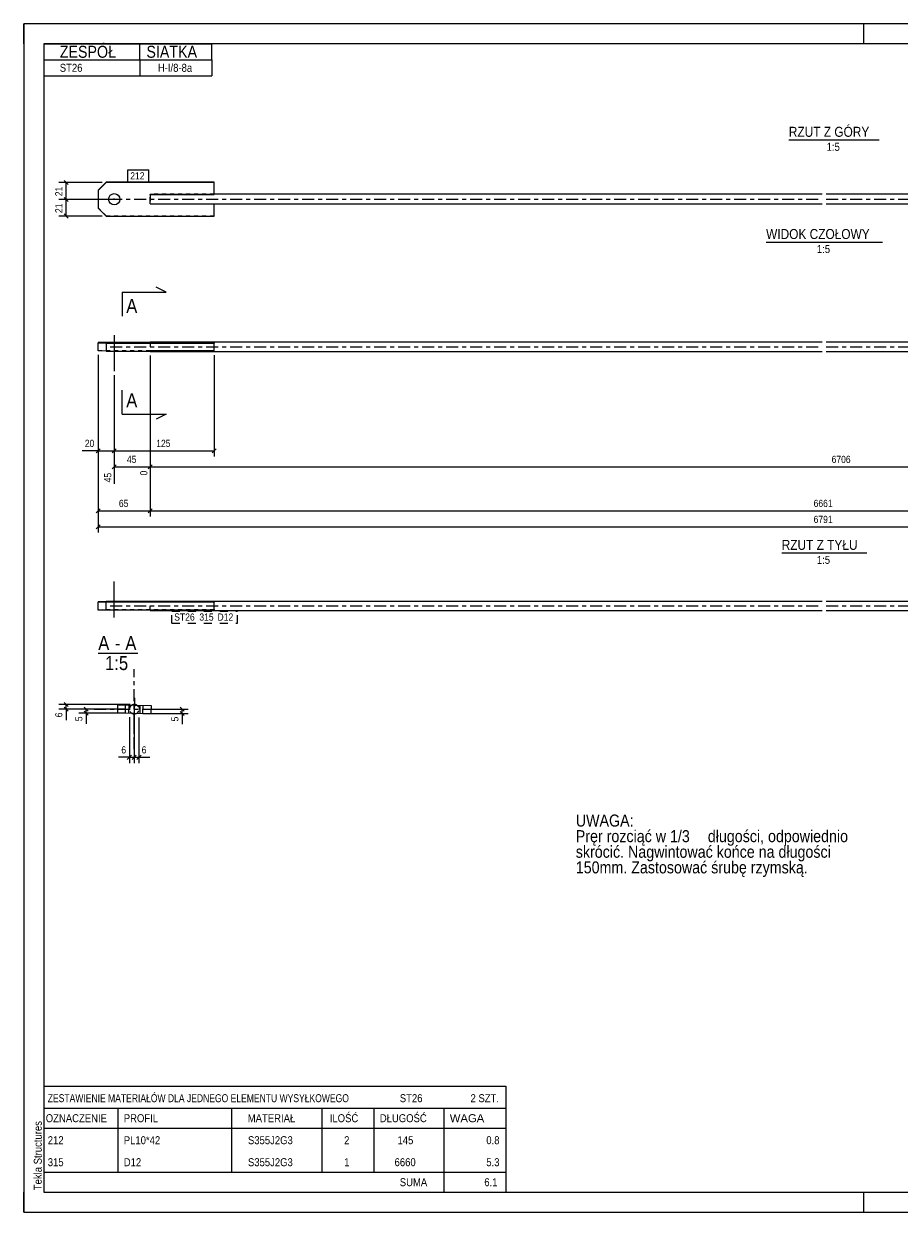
# Model space of a CAD drawing. Header units: millimetres. Extents: x 0 to 420, y 0 to 297.
# Tile 1 of 2: x 0 to 219, y 0 to 297. Entities that reach past the tile are written whole.
import ezdxf

# ---------------------------------------------------------------- set-up
doc = ezdxf.new("R2010")
doc.units = ezdxf.units.MM
for name, pattern in [('XKITLINE00', [0]), ('XKITLINE01', [4, 1, -1, 1, -1]), ('XKITLINE02', [4, 2, -2]), ('XKITLINE03', [6, 3, -1, 1, -1])]:
    doc.linetypes.add(name, pattern=pattern)
for name, color, linetype, lineweight in [('Arkusz rysunku', 3, 'Continuous', 0), ('Element', 2, 'Continuous', 0), ('Inny typ obiektu', 7, 'Continuous', 0), ('Przekrój', 7, 'Continuous', 0), ('Tekst', 7, 'Continuous', 0), ('Wymiar', 4, 'Continuous', 0), ('Znak elementu', 2, 'Continuous', 0), ('Śruba', 3, 'Continuous', 0)]:
    doc.layers.add(name, color=color, linetype=linetype, lineweight=lineweight)
doc.styles.add('ARIAL', font='ARIAL.TTF')

msp = doc.modelspace()

# ---------------------------------------------------------------- linework, layer by layer
at = {"layer": 'Arkusz rysunku', "linetype": 'XKITLINE00', "lineweight": 0}
for p, q in [((420, 297), (0, 297)), ((0, 297), (0, 0)), ((0, 292), (0, 297)), ((5, 297), (0, 297)), ((210, 292), (210, 297)), ((415, 292), (5, 292)), ((5, 292), (5, 5)), ((0, 0), (0, 5)), ((5, 5), (415, 5)), ((210, 0), (210, 5)), ((0, 0), (420, 0))]:
    msp.add_line(p, q, dxfattribs=at)
at = {"layer": 'Element', "linetype": 'XKITLINE00', "lineweight": 0}
for p, q in [((20.62, 257.4), (18.62, 255.4)), ((18.62, 255.36), (20.62, 257.36)), ((20.62, 257.36), (20.62, 257.4)), ((47.62, 257.4), (20.62, 257.4)), ((47.62, 257.36), (20.62, 257.36)), ((47.62, 254.36), (47.62, 257.4)), ((18.62, 255.4), (18.62, 250.96)), ((31.62, 254.36), (47.62, 254.36)), ((31.62, 254.36), (31.62, 253.63)), ((31.62, 253.63), (31.62, 252.67)), ((31.62, 251.96), (31.62, 252.67)), ((199.62, 254.38), (47.62, 254.38)), ((352.62, 254.38), (200.62, 254.38)), ((18.62, 250.96), (20.62, 248.96)), ((31.62, 251.98), (199.62, 251.98)), ((31.62, 251.96), (47.62, 251.96)), ((47.62, 248.96), (47.62, 251.98)), ((200.62, 251.98), (368.62, 251.98)), ((20.62, 248.96), (47.62, 248.96)), ((20.62, 217.37), (18.62, 217.33)), ((18.62, 217.33), (18.62, 217.23)), ((18.62, 217.23), (20.62, 217.19)), ((18.62, 215.23), (18.62, 217.23)), ((31.62, 217.37), (20.62, 217.37)), ((20.62, 217.19), (47.62, 217.19)), ((20.62, 217.19), (20.62, 215.19)), ((31.62, 217.48), (199.62, 217.48)), ((31.62, 217.48), (31.62, 217.27)), ((31.62, 217.25), (31.62, 217.27)), ((47.62, 217.25), (31.62, 217.25)), ((47.62, 217.19), (47.62, 217.25)), ((47.62, 215.19), (47.62, 217.19)), ((200.62, 217.48), (368.62, 217.48)), ((20.62, 215.19), (18.62, 215.23)), ((20.62, 215.19), (47.62, 215.19)), ((31.62, 215.08), (31.62, 215.19)), ((31.62, 215.08), (199.62, 215.08)), ((200.62, 215.08), (368.62, 215.08)), ((20.62, 152.63), (18.62, 152.58)), ((18.62, 150.49), (18.62, 152.58)), ((20.62, 152.44), (18.62, 152.48)), ((31.62, 152.63), (20.62, 152.63)), ((20.62, 150.44), (20.62, 152.44)), ((47.62, 152.44), (20.62, 152.44)), ((31.62, 152.74), (199.62, 152.74)), ((31.62, 152.52), (31.62, 152.74)), ((31.62, 152.51), (31.62, 152.52)), ((31.62, 152.51), (47.62, 152.51)), ((47.62, 150.44), (47.62, 152.51)), ((200.62, 152.74), (368.62, 152.74)), ((20.62, 150.44), (18.62, 150.49)), ((47.62, 150.44), (20.62, 150.44)), ((31.62, 150.34), (31.62, 150.44)), ((31.62, 150.34), (199.62, 150.34)), ((200.62, 150.34), (368.62, 150.34)), ((23.44, 126.78), (23.4, 124.78)), ((23.4, 124.78), (31.8, 124.6)), ((23.44, 126.78), (31.84, 126.6)), ((25.4, 124.74), (25.44, 126.74)), ((29.8, 124.64), (29.84, 126.64)), ((31.84, 126.6), (31.8, 124.6))]:
    msp.add_line(p, q, dxfattribs=at)
at = {"layer": 'Element', "linetype": 'XKITLINE03', "lineweight": 0}
for p, q in [((21.62, 253.18), (199.62, 253.18)), ((200.62, 253.18), (378.62, 253.18)), ((21.62, 216.28), (199.62, 216.28)), ((200.62, 216.28), (378.62, 216.28)), ((21.62, 151.54), (199.62, 151.54)), ((200.62, 151.54), (378.62, 151.54)), ((27.62, 115.69), (27.62, 135.69)), ((17.62, 125.69), (37.62, 125.69))]:
    msp.add_line(p, q, dxfattribs=at)
at = {"layer": 'Element', "linetype": 'XKITLINE01', "lineweight": 0}
for p, q in [((31.62, 254.36), (31.62, 254.4)), ((31.62, 254.4), (31.62, 254.36)), ((31.62, 254.4), (47.62, 254.4)), ((47.62, 254.38), (31.62, 254.38)), ((31.62, 254.38), (31.62, 253.63)), ((31.62, 251.98), (31.62, 254.03)), ((31.62, 252.67), (31.62, 253.63)), ((20.62, 249), (18.62, 251)), ((31.62, 252), (47.62, 252)), ((47.62, 252), (47.62, 251.98)), ((47.62, 251.98), (47.62, 252)), ((20.62, 248.96), (20.62, 249)), ((20.62, 249), (47.62, 249)), ((18.62, 217.33), (18.62, 217.23)), ((20.62, 217.37), (20.62, 217.19)), ((47.62, 217.37), (31.62, 217.37)), ((31.62, 217.27), (31.62, 217.31)), ((31.62, 217.31), (47.62, 217.31)), ((31.62, 217.31), (31.62, 215.25)), ((31.62, 217.27), (31.62, 215.19)), ((47.62, 217.31), (47.62, 217.37)), ((47.62, 217.19), (47.62, 217.37)), ((47.62, 217.19), (47.62, 217.31)), ((47.62, 217.25), (47.62, 217.19)), ((18.62, 215.33), (20.62, 215.37)), ((20.62, 215.37), (47.62, 215.37)), ((31.62, 215.31), (47.62, 215.31)), ((31.62, 215.25), (47.62, 215.25)), ((18.62, 152.48), (18.62, 152.58)), ((20.62, 152.44), (20.62, 152.63)), ((47.62, 152.63), (31.62, 152.63)), ((47.62, 152.56), (31.62, 152.56)), ((31.62, 152.56), (31.62, 152.52)), ((31.62, 152.52), (31.62, 152.56)), ((31.62, 150.44), (31.62, 152.52)), ((31.62, 150.51), (31.62, 152.51)), ((47.62, 152.63), (47.62, 152.44)), ((18.62, 150.58), (20.62, 150.63)), ((18.62, 150.49), (18.62, 150.58)), ((20.62, 150.63), (47.62, 150.63)), ((47.62, 150.56), (31.62, 150.56)), ((31.62, 150.56), (31.62, 150.51)), ((31.62, 150.51), (47.62, 150.51)), ((47.62, 150.63), (47.62, 150.56)), ((47.62, 150.51), (47.62, 150.44)), ((26.44, 126.72), (26.4, 124.72)), ((28.84, 126.66), (28.8, 124.66))]:
    msp.add_line(p, q, dxfattribs=at)
for start, end in [(114.1351, 242.4791), (294.5963, 62.9897)]:
    msp.add_arc((27.62, 125.69), 1.2, start, end, dxfattribs=at)
at = {"layer": 'Element', "linetype": 'XKITLINE00', "lineweight": 0}
for start, end in [(62.9897, 114.1351), (242.4791, 294.5963)]:
    msp.add_arc((27.62, 125.69), 1.2, start, end, dxfattribs=at)
at = {"layer": 'Inny typ obiektu', "linetype": 'XKITLINE00', "lineweight": 0}
for p, q in [((5, 292), (47, 292)), ((5, 292), (5, 288)), ((29, 288), (29, 292)), ((47, 288), (47, 292)), ((5, 288), (47, 288)), ((5, 288), (5, 284)), ((29, 288), (29, 284)), ((47, 288), (47, 284)), ((5, 284), (47, 284)), ((191.26, 268), (213.86, 268)), ((185.58, 242.46), (214.66, 242.46)), ((189.47, 164.78), (210.77, 164.78)), ((18.62, 139.74), (28.5, 139.74)), ((5, 31.5), (5, 26)), ((5, 31.5), (120.5, 31.5)), ((120.5, 31.5), (120.5, 26)), ((5, 26), (5, 21)), ((5, 26), (120.5, 26)), ((23.5, 26), (23.5, 21)), ((52, 21), (52, 26)), ((74.5, 26), (74.5, 21)), ((87.5, 26), (87.5, 21)), ((105, 26), (105, 21)), ((120.5, 26), (120.5, 21)), ((5, 21), (120.5, 21)), ((5, 21), (5, 15.5)), ((23.5, 21), (23.5, 15.5)), ((52, 15.5), (52, 21)), ((74.5, 21), (74.5, 15.5)), ((87.5, 21), (87.5, 15.5)), ((105, 21), (105, 15.5)), ((120.5, 21), (120.5, 15.5)), ((5, 15.5), (5, 10)), ((23.5, 15.5), (23.5, 10)), ((52, 10), (52, 15.5)), ((74.5, 15.5), (74.5, 10)), ((87.5, 15.5), (87.5, 10)), ((105, 15.5), (105, 10)), ((120.5, 15.5), (120.5, 10)), ((5, 10), (5, 5)), ((5, 10), (120.5, 10)), ((105, 10), (105, 5)), ((120.5, 10), (120.5, 5)), ((5, 5), (120.5, 5))]:
    msp.add_line(p, q, dxfattribs=at)
at = {"layer": 'Przekrój', "linetype": 'XKITLINE00', "lineweight": 0}
for p, q in [((24.62, 229.96), (24.62, 223.96)), ((24.62, 229.96), (30.62, 229.96)), ((30.62, 229.96), (35.62, 229.96)), ((35.62, 229.96), (33.12, 231.21)), ((24.62, 199.4), (24.62, 205.4)), ((24.62, 199.4), (30.62, 199.4)), ((30.62, 199.4), (35.62, 199.4)), ((35.62, 199.4), (33.12, 198.15))]:
    msp.add_line(p, q, dxfattribs=at)
at = {"layer": 'Wymiar', "linetype": 'XKITLINE00', "lineweight": 0}
for p, q in [((19.62, 257.36), (8.76, 257.36)), ((10.11, 257.86), (11.13, 256.85)), ((10.62, 253.11), (10.62, 257.36)), ((21.62, 253.11), (8.76, 253.11)), ((21.62, 253.11), (8.76, 253.11)), ((10.11, 253.62), (11.13, 252.61)), ((10.11, 253.62), (11.13, 252.61)), ((10.62, 248.96), (10.62, 253.11)), ((19.62, 248.96), (8.76, 248.96)), ((10.11, 249.47), (11.13, 248.45)), ((18.62, 214.23), (18.62, 169.84)), ((18.62, 214.23), (18.62, 173.84)), ((18.62, 214.23), (18.62, 188.84)), ((31.62, 214.08), (31.62, 173.84)), ((31.62, 214.08), (31.62, 173.84)), ((31.62, 214.08), (31.62, 184.12)), ((31.62, 214.08), (31.62, 184.12)), ((47.62, 214.19), (47.62, 188.84)), ((22.62, 209.18), (22.62, 181.99)), ((22.62, 209.18), (22.62, 188.84)), ((22.62, 209.18), (22.62, 188.84)), ((18.62, 190.28), (14.6, 190.28)), ((18.62, 190.28), (14.6, 190.28)), ((19.13, 190.79), (18.11, 189.77)), ((18.62, 190.28), (22.62, 190.28)), ((23.13, 190.79), (22.11, 189.77)), ((23.13, 190.79), (22.11, 189.77)), ((22.62, 190.28), (47.62, 190.28)), ((48.13, 190.79), (47.11, 189.77)), ((23.13, 186.79), (22.11, 185.77)), ((22.62, 186.28), (31.62, 186.28)), ((32.13, 186.79), (31.11, 185.77)), ((32.13, 186.79), (31.16, 185.82)), ((31.62, 186.28), (377.62, 186.28)), ((19.13, 175.79), (18.11, 174.77)), ((18.62, 175.28), (31.62, 175.28)), ((32.13, 175.79), (31.11, 174.77)), ((32.13, 175.79), (31.11, 174.77)), ((31.62, 175.28), (368.62, 175.28)), ((19.13, 171.79), (18.11, 170.77)), ((18.62, 171.28), (381.62, 171.28)), ((26.62, 126.89), (8.76, 126.89)), ((25.42, 125.69), (8.76, 125.69)), ((10.11, 127.4), (11.13, 126.38)), ((10.11, 126.2), (11.13, 125.18)), ((10.62, 125.69), (10.62, 126.89)), ((10.62, 125.69), (10.62, 123)), ((10.62, 125.69), (10.62, 123)), ((25.42, 125.69), (13.76, 125.69)), ((15.11, 126.2), (16.13, 125.18)), ((15.11, 125.23), (16.13, 124.21)), ((15.62, 124.72), (15.62, 125.69)), ((29.82, 125.69), (41.06, 125.69)), ((39.11, 126.2), (40.13, 125.18)), ((39.11, 125.17), (40.13, 124.15)), ((39.62, 124.66), (39.62, 125.69)), ((25.4, 124.72), (13.76, 124.72)), ((15.62, 124.72), (15.62, 122.03)), ((15.62, 124.72), (15.62, 122.03)), ((26.4, 123.72), (26.4, 112.25)), ((27.62, 123.49), (27.62, 112.25)), ((27.62, 123.49), (27.62, 112.25)), ((28.8, 123.66), (28.8, 112.25)), ((29.8, 124.66), (41.06, 124.66)), ((39.62, 124.66), (39.62, 121.98)), ((39.62, 124.66), (39.62, 121.98)), ((26.4, 113.69), (23.71, 113.69)), ((26.4, 113.69), (23.71, 113.69)), ((26.91, 114.2), (25.89, 113.18)), ((26.4, 113.69), (27.62, 113.69)), ((28.13, 114.2), (27.11, 113.18)), ((28.13, 114.2), (27.11, 113.18)), ((27.62, 113.69), (28.8, 113.69)), ((29.31, 114.2), (28.29, 113.18)), ((28.8, 113.69), (31.48, 113.69)), ((28.8, 113.69), (31.48, 113.69))]:
    msp.add_line(p, q, dxfattribs=at)
at = {"layer": 'Znak elementu', "linetype": 'XKITLINE00', "lineweight": 0}
for p, q in [((26.02, 260.5), (31.23, 260.5)), ((26.02, 257.5), (26.02, 260.5)), ((31.23, 257.5), (31.23, 260.5)), ((26.02, 257.5), (31.23, 257.5))]:
    msp.add_line(p, q, dxfattribs=at)
at = {"layer": 'Znak elementu', "linetype": 'XKITLINE02', "lineweight": 0}
for p, q in [((37.02, 150.24), (53.45, 150.24)), ((37.02, 147.24), (37.02, 150.24)), ((53.45, 147.24), (53.45, 150.24)), ((37.02, 147.24), (53.45, 147.24))]:
    msp.add_line(p, q, dxfattribs=at)
at = {"layer": 'Śruba', "linetype": 'XKITLINE00', "lineweight": 0}
for p, q in [((22.62, 253.11), (22.62, 253.31)), ((22.62, 219.18), (22.62, 210.18)), ((22.62, 148.64), (22.62, 157.63)), ((27.68, 128.59), (27.48, 119.59)), ((26.24, 126.72), (26.2, 124.72)), ((29.04, 126.66), (29, 124.66))]:
    msp.add_line(p, q, dxfattribs=at)
msp.add_circle((22.62, 253.16), 1.4, dxfattribs=at)

# ---------------------------------------------------------------- texts
at = {"layer": 'Arkusz rysunku', "style": 'ARIAL', "width": 0.85}
msp.add_text('Tekla Structures', height=2, rotation=90, dxfattribs=at).set_placement((4.5, 5.5))
at = {"layer": 'Inny typ obiektu', "style": 'ARIAL'}
for s, height, width, p in [('ZESPÓŁ', 3, 0.85, (9, 288.5)), ('SIATKA', 3, 0.85, (30.66, 288.5)), ('ST26', 2, 0.85, (9, 285)), ('H-I/8-8a', 2, 0.85, (33.52, 285)), ('RZUT Z GÓRY', 2.5, 0.85, (191.26, 268.75)), ('1:5', 2, 0.85, (200.71, 265.25)), ('WIDOK CZOŁOWY', 2.5, 0.85, (185.58, 243.21)), ('1:5', 2, 0.85, (198.27, 239.71)), ('RZUT Z TYŁU', 2.5, 0.85, (189.47, 165.53)), ('1:5', 2, 0.85, (198.27, 162.03)), ('A', 3.5, 0.85, (18.62, 140.49)), ('A', 3.5, 0.85, (25.39, 140.49)), ('-', 3.5, 0.85, (22.78, 140.49)), ('1:5', 3.5, 0.85, (20.32, 135.49)), ('ZESTAWIENIE MATERIAŁÓW DLA JEDNEGO ELEMENTU WYSYŁKOWEGO', 2, 0.765, (6, 27.5)), ('ST26', 2, 0.85, (94, 27.5)), ('2', 2, 0.85, (111.69, 27.5)), (' SZT.', 2, 0.85, (113, 27.5)), ('OZNACZENIE', 2, 0.85, (5.5, 22.5)), ('PROFIL', 2, 0.85, (25, 22.5)), ('MATERIAŁ', 2, 0.85, (56, 22.5)), ('ILOŚĆ', 2, 0.85, (76.5, 22.5)), ('DŁUGOŚĆ', 2, 0.85, (89, 22.5)), ('WAGA', 2, 1.008832, (106.5, 22.5)), ('212', 2, 0.85, (6, 17)), ('PL10*42', 2, 0.85, (25, 17)), ('S355J2G3', 2, 0.85, (56.04, 17)), ('2', 2, 0.85, (80.09, 17)), ('145', 2, 0.85, (93.44, 17)), ('0.8', 2, 0.85, (115.63, 17)), ('315', 2, 0.85, (6, 11.5)), ('D12', 2, 0.85, (25, 11.5)), ('S355J2G3', 2, 0.85, (56.04, 11.5)), ('1', 2, 0.85, (80.09, 11.5)), ('6660', 2, 0.85, (92.7, 11.5)), ('5.3', 2, 0.85, (115.63, 11.5)), ('SUMA', 2, 0.85, (94, 6.5)), ('6.1', 2, 0.85, (115.13, 6.5))]:
    msp.add_text(s, height=height, dxfattribs=dict(at, width=width)).set_placement(p)
at = {"layer": 'Przekrój', "style": 'ARIAL', "width": 0.85}
for p in [(25.62, 224.71), (25.62, 201.15)]:
    msp.add_text('A', height=3.5, dxfattribs=at).set_placement(p)
at = {"layer": 'Tekst', "style": 'ARIAL', "width": 0.85}
for s, p in [('UWAGA:', (138, 96.38)), ('Pręr rozciąć w 1/3', (138, 92.48)), (' długości, odpowiednio', (170.02, 92.48)), ('skrócić. Nagwintować końce na długości ', (138, 88.58)), ('150mm. Zastosować śrubę rzymską.', (138, 84.68))]:
    msp.add_text(s, height=3, dxfattribs=at).set_placement(p)
at = {"layer": 'Wymiar', "style": 'ARIAL', "width": 0.85}
for s, p in [('21', (9.66, 253.9)), ('21', (9.66, 249.7)), ('45', (21.9, 182.39)), ('0', (30.9, 184.12)), ('6', (9.66, 123.68)), ('5', (14.66, 122.71)), ('5', (38.66, 122.65))]:
    msp.add_text(s, height=1.8, rotation=90.0002, dxfattribs=at).set_placement(p)
for s, p in [('20', (15.27, 191.24)), ('125', (33.12, 191.24)), ('45', (25.78, 187.24)), ('6706', (201.95, 187.24)), ('65', (23.78, 176.24)), ('6661', (197.45, 176.24)), ('6791', (197.45, 172.24)), ('6', (24.39, 114.65)), ('6', (29.47, 114.65))]:
    msp.add_text(s, height=1.8, dxfattribs=at).set_placement(p)
at = {"layer": 'Znak elementu', "style": 'ARIAL', "width": 0.85}
for s, p in [('212', (26.62, 258.1)), ('ST26', (37.62, 147.84)), ('315', (43.9, 147.84)), ('D12', (48.44, 147.84))]:
    msp.add_text(s, height=1.8, dxfattribs=at).set_placement(p)

doc.saveas('drawing.dxf')
